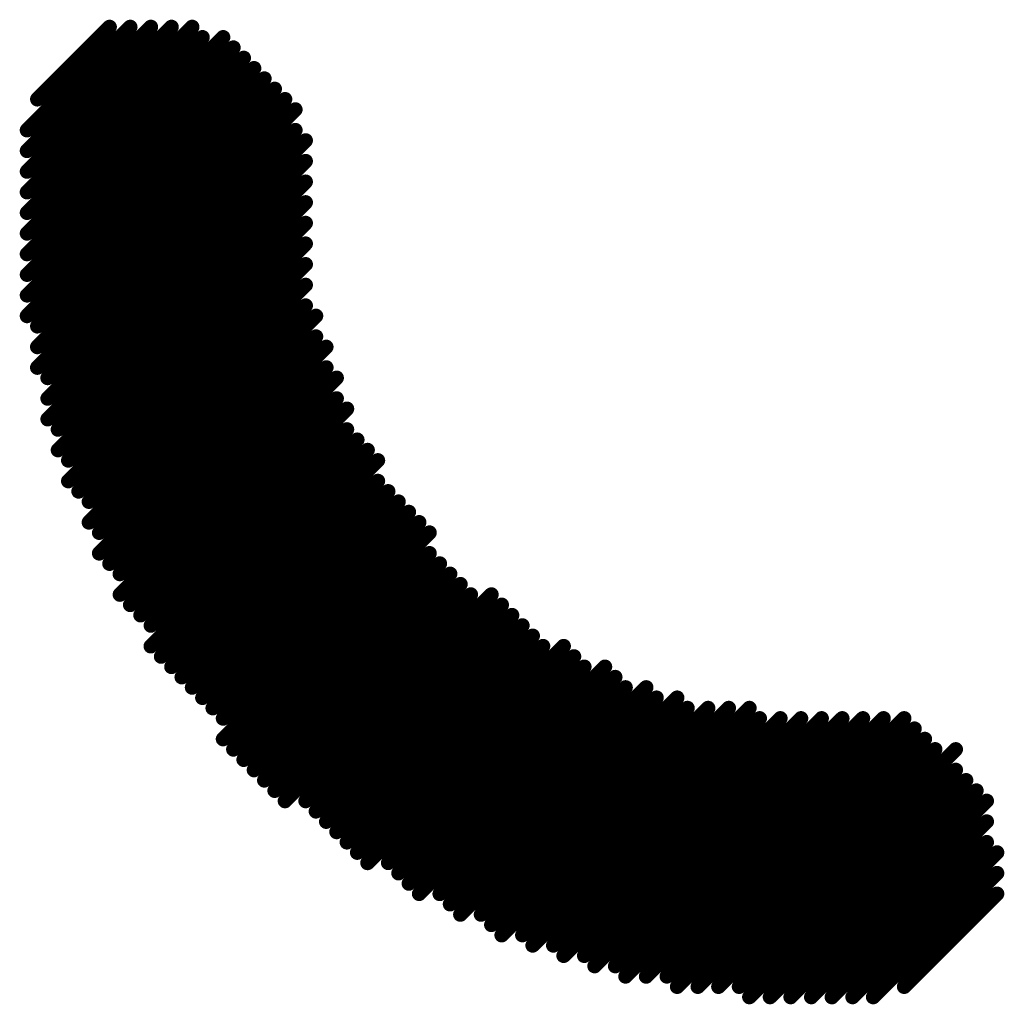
# Model space of a CAD drawing. Header units: inches. Extents: x -60 to 68, y -60 to 60.
# Tile 24 of 78: x -40.82 to -39.11, y 28.4 to 30.11. Entities that reach past the tile are written whole.
import ezdxf

# ---------------------------------------------------------------- set-up
doc = ezdxf.new("R2010")
doc.units = ezdxf.units.IN
doc.layers.add('Bottom Overlay', color=54, linetype='Continuous')

# ---------------------------------------------------------------- blocks, each defined once
blk = doc.blocks.new('LOGO_MSM_B_74')
at = {"layer": 'Bottom Overlay'}
for points in [[(-7.0231, 0.508, 0.0254, 0.0254, 0), (-6.8453, 0.508, 0.0254, 0.0254, 0)], [(-7.0739, 0.4826, 0.0254, 0.0254, 0), (-6.8199, 0.4826, 0.0254, 0.0254, 0)], [(-7.0993, 0.4572, 0.0254, 0.0254, 0), (-6.7945, 0.4572, 0.0254, 0.0254, 0)], [(-7.1247, 0.4318, 0.0254, 0.0254, 0), (-6.7691, 0.4318, 0.0254, 0.0254, 0)], [(-7.1501, 0.4064, 0.0254, 0.0254, 0), (-6.7437, 0.4064, 0.0254, 0.0254, 0)], [(-7.1755, 0.381, 0.0254, 0.0254, 0), (-6.7437, 0.381, 0.0254, 0.0254, 0)], [(-7.2009, 0.3556, 0.0254, 0.0254, 0), (-6.7183, 0.3556, 0.0254, 0.0254, 0)], [(-7.2263, 0.3302, 0.0254, 0.0254, 0), (-6.7183, 0.3302, 0.0254, 0.0254, 0)], [(-7.2517, 0.3048, 0.0254, 0.0254, 0), (-6.7183, 0.3048, 0.0254, 0.0254, 0)], [(-7.2771, 0.2794, 0.0254, 0.0254, 0), (-6.7183, 0.2794, 0.0254, 0.0254, 0)], [(-7.3025, 0.254, 0.0254, 0.0254, 0), (-6.7183, 0.254, 0.0254, 0.0254, 0)], [(-7.3025, 0.2286, 0.0254, 0.0254, 0), (-6.7183, 0.2286, 0.0254, 0.0254, 0)], [(-7.3279, 0.2032, 0.0254, 0.0254, 0), (-6.7183, 0.2032, 0.0254, 0.0254, 0)], [(-7.3533, 0.1778, 0.0254, 0.0254, 0), (-6.7183, 0.1778, 0.0254, 0.0254, 0)], [(-7.3533, 0.1524, 0.0254, 0.0254, 0), (-6.7437, 0.1524, 0.0254, 0.0254, 0)], [(-7.3787, 0.127, 0.0254, 0.0254, 0), (-6.7437, 0.127, 0.0254, 0.0254, 0)], [(-7.4041, 0.1016, 0.0254, 0.0254, 0), (-6.7691, 0.1016, 0.0254, 0.0254, 0)], [(-7.4041, 0.0762, 0.0254, 0.0254, 0), (-6.7945, 0.0762, 0.0254, 0.0254, 0)], [(-7.4295, 0.0508, 0.0254, 0.0254, 0), (-6.8199, 0.0508, 0.0254, 0.0254, 0)], [(-7.4295, 0.0254, 0.0254, 0.0254, 0), (-6.8453, 0.0254, 0.0254, 0.0254, 0)], [(-7.4549, 0, 0.0254, 0.0254, 0), (-6.8707, 0, 0.0254, 0.0254, 0)], [(-7.4549, -0.0254, 0.0254, 0.0254, 0), (-6.8961, -0.0254, 0.0254, 0.0254, 0)], [(-7.4549, -0.0508, 0.0254, 0.0254, 0), (-6.9215, -0.0508, 0.0254, 0.0254, 0)], [(-7.4803, -0.0762, 0.0254, 0.0254, 0), (-6.9469, -0.0762, 0.0254, 0.0254, 0)], [(-7.4803, -0.1016, 0.0254, 0.0254, 0), (-6.9469, -0.1016, 0.0254, 0.0254, 0)], [(-7.5057, -0.127, 0.0254, 0.0254, 0), (-6.9723, -0.127, 0.0254, 0.0254, 0)], [(-7.5057, -0.1524, 0.0254, 0.0254, 0), (-6.9723, -0.1524, 0.0254, 0.0254, 0)], [(-7.5057, -0.1778, 0.0254, 0.0254, 0), (-6.9977, -0.1778, 0.0254, 0.0254, 0)], [(-7.5311, -0.2032, 0.0254, 0.0254, 0), (-6.9977, -0.2032, 0.0254, 0.0254, 0)], [(-7.5311, -0.2286, 0.0254, 0.0254, 0), (-7.0231, -0.2286, 0.0254, 0.0254, 0)], [(-7.5311, -0.254, 0.0254, 0.0254, 0), (-7.0231, -0.254, 0.0254, 0.0254, 0)], [(-7.5311, -0.2794, 0.0254, 0.0254, 0), (-7.0485, -0.2794, 0.0254, 0.0254, 0)], [(-7.5565, -0.3048, 0.0254, 0.0254, 0), (-7.0485, -0.3048, 0.0254, 0.0254, 0)], [(-7.5565, -0.3302, 0.0254, 0.0254, 0), (-7.0485, -0.3302, 0.0254, 0.0254, 0)], [(-7.5565, -0.3556, 0.0254, 0.0254, 0), (-7.0485, -0.3556, 0.0254, 0.0254, 0)], [(-7.5565, -0.381, 0.0254, 0.0254, 0), (-7.0739, -0.381, 0.0254, 0.0254, 0)], [(-7.5565, -0.4064, 0.0254, 0.0254, 0), (-7.0739, -0.4064, 0.0254, 0.0254, 0)], [(-7.5565, -0.4318, 0.0254, 0.0254, 0), (-7.0739, -0.4318, 0.0254, 0.0254, 0)], [(-7.5565, -0.4572, 0.0254, 0.0254, 0), (-7.0739, -0.4572, 0.0254, 0.0254, 0)], [(-7.5565, -0.4826, 0.0254, 0.0254, 0), (-7.0739, -0.4826, 0.0254, 0.0254, 0)], [(-7.5819, -0.508, 0.0254, 0.0254, 0), (-7.0739, -0.508, 0.0254, 0.0254, 0)], [(-7.5819, -0.5334, 0.0254, 0.0254, 0), (-7.0993, -0.5334, 0.0254, 0.0254, 0)], [(-7.5819, -0.5588, 0.0254, 0.0254, 0), (-7.0993, -0.5588, 0.0254, 0.0254, 0)], [(-7.5819, -0.5842, 0.0254, 0.0254, 0), (-7.0993, -0.5842, 0.0254, 0.0254, 0)], [(-7.5819, -0.6096, 0.0254, 0.0254, 0), (-7.0993, -0.6096, 0.0254, 0.0254, 0)], [(-7.5819, -0.635, 0.0254, 0.0254, 0), (-7.0993, -0.635, 0.0254, 0.0254, 0)], [(-7.5819, -0.6604, 0.0254, 0.0254, 0), (-7.0739, -0.6604, 0.0254, 0.0254, 0)], [(-7.5565, -0.6858, 0.0254, 0.0254, 0), (-7.0739, -0.6858, 0.0254, 0.0254, 0)], [(-7.5565, -0.7112, 0.0254, 0.0254, 0), (-7.0739, -0.7112, 0.0254, 0.0254, 0)], [(-7.5565, -0.7366, 0.0254, 0.0254, 0), (-7.0739, -0.7366, 0.0254, 0.0254, 0)], [(-7.5565, -0.762, 0.0254, 0.0254, 0), (-7.0739, -0.762, 0.0254, 0.0254, 0)], [(-7.5565, -0.7874, 0.0254, 0.0254, 0), (-7.0739, -0.7874, 0.0254, 0.0254, 0)], [(-7.5565, -0.8128, 0.0254, 0.0254, 0), (-7.0485, -0.8128, 0.0254, 0.0254, 0)], [(-7.5565, -0.8382, 0.0254, 0.0254, 0), (-7.0485, -0.8382, 0.0254, 0.0254, 0)], [(-7.5311, -0.8636, 0.0254, 0.0254, 0), (-7.0485, -0.8636, 0.0254, 0.0254, 0)], [(-7.5311, -0.889, 0.0254, 0.0254, 0), (-7.0231, -0.889, 0.0254, 0.0254, 0)], [(-7.5311, -0.9144, 0.0254, 0.0254, 0), (-7.0231, -0.9144, 0.0254, 0.0254, 0)], [(-7.5311, -0.9398, 0.0254, 0.0254, 0), (-7.0231, -0.9398, 0.0254, 0.0254, 0)], [(-7.5057, -0.9652, 0.0254, 0.0254, 0), (-6.9977, -0.9652, 0.0254, 0.0254, 0)], [(-7.5057, -0.9906, 0.0254, 0.0254, 0), (-6.9977, -0.9906, 0.0254, 0.0254, 0)], [(-7.5057, -1.016, 0.0254, 0.0254, 0), (-6.9723, -1.016, 0.0254, 0.0254, 0)], [(-7.4803, -1.0414, 0.0254, 0.0254, 0), (-6.9723, -1.0414, 0.0254, 0.0254, 0)], [(-7.4803, -1.0668, 0.0254, 0.0254, 0), (-6.9469, -1.0668, 0.0254, 0.0254, 0)], [(-7.4803, -1.0922, 0.0254, 0.0254, 0), (-6.9215, -1.0922, 0.0254, 0.0254, 0)], [(-7.4549, -1.1176, 0.0254, 0.0254, 0), (-6.8961, -1.1176, 0.0254, 0.0254, 0)], [(-7.4549, -1.143, 0.0254, 0.0254, 0), (-6.8961, -1.143, 0.0254, 0.0254, 0)], [(-7.4295, -1.1684, 0.0254, 0.0254, 0), (-6.8707, -1.1684, 0.0254, 0.0254, 0)], [(-7.4295, -1.1938, 0.0254, 0.0254, 0), (-6.8453, -1.1938, 0.0254, 0.0254, 0)], [(-7.4041, -1.2192, 0.0254, 0.0254, 0), (-6.8199, -1.2192, 0.0254, 0.0254, 0)], [(-7.4041, -1.2446, 0.0254, 0.0254, 0), (-6.7945, -1.2446, 0.0254, 0.0254, 0)], [(-7.3787, -1.27, 0.0254, 0.0254, 0), (-6.7691, -1.27, 0.0254, 0.0254, 0)], [(-7.3787, -1.2954, 0.0254, 0.0254, 0), (-6.7437, -1.2954, 0.0254, 0.0254, 0)], [(-7.3533, -1.3208, 0.0254, 0.0254, 0), (-6.7183, -1.3208, 0.0254, 0.0254, 0)], [(-7.3279, -1.3462, 0.0254, 0.0254, 0), (-6.7183, -1.3462, 0.0254, 0.0254, 0)], [(-7.3279, -1.3716, 0.0254, 0.0254, 0), (-6.7183, -1.3716, 0.0254, 0.0254, 0)], [(-7.3025, -1.397, 0.0254, 0.0254, 0), (-6.7183, -1.397, 0.0254, 0.0254, 0)], [(-7.2771, -1.4224, 0.0254, 0.0254, 0), (-6.6929, -1.4224, 0.0254, 0.0254, 0)], [(-7.2517, -1.4478, 0.0254, 0.0254, 0), (-6.7183, -1.4478, 0.0254, 0.0254, 0)], [(-7.2517, -1.4732, 0.0254, 0.0254, 0), (-6.7183, -1.4732, 0.0254, 0.0254, 0)], [(-7.2263, -1.4986, 0.0254, 0.0254, 0), (-6.7183, -1.4986, 0.0254, 0.0254, 0)], [(-7.2009, -1.524, 0.0254, 0.0254, 0), (-6.7183, -1.524, 0.0254, 0.0254, 0)], [(-7.1755, -1.5494, 0.0254, 0.0254, 0), (-6.7437, -1.5494, 0.0254, 0.0254, 0)], [(-7.1501, -1.5748, 0.0254, 0.0254, 0), (-6.7691, -1.5748, 0.0254, 0.0254, 0)], [(-7.1247, -1.6002, 0.0254, 0.0254, 0), (-6.7691, -1.6002, 0.0254, 0.0254, 0)], [(-7.0993, -1.6256, 0.0254, 0.0254, 0), (-6.7945, -1.6256, 0.0254, 0.0254, 0)], [(-7.0485, -1.651, 0.0254, 0.0254, 0), (-6.8199, -1.651, 0.0254, 0.0254, 0)]]:
    blk.add_lwpolyline(points, format="xyseb", dxfattribs=at)
for points in [[(-7.0294, 0.508, 0.0127, 0.0127, 1), (-7.0167, 0.508, 0.0127, 0.0127, 1)], [(-6.8516, 0.508, 0.0127, 0.0127, 1), (-6.8389, 0.508, 0.0127, 0.0127, 1)], [(-7.0802, 0.4826, 0.0127, 0.0127, 1), (-7.0675, 0.4826, 0.0127, 0.0127, 1)], [(-6.8262, 0.4826, 0.0127, 0.0127, 1), (-6.8135, 0.4826, 0.0127, 0.0127, 1)], [(-7.1056, 0.4572, 0.0127, 0.0127, 1), (-7.0929, 0.4572, 0.0127, 0.0127, 1)], [(-6.8008, 0.4572, 0.0127, 0.0127, 1), (-6.7881, 0.4572, 0.0127, 0.0127, 1)], [(-7.131, 0.4318, 0.0127, 0.0127, 1), (-7.1184, 0.4318, 0.0127, 0.0127, 1)], [(-6.7754, 0.4318, 0.0127, 0.0127, 1), (-6.7627, 0.4318, 0.0127, 0.0127, 1)], [(-7.1565, 0.4064, 0.0127, 0.0127, 1), (-7.1438, 0.4064, 0.0127, 0.0127, 1)], [(-6.75, 0.4064, 0.0127, 0.0127, 1), (-6.7373, 0.4064, 0.0127, 0.0127, 1)], [(-7.1818, 0.381, 0.0127, 0.0127, 1), (-7.1691, 0.381, 0.0127, 0.0127, 1)], [(-6.75, 0.381, 0.0127, 0.0127, 1), (-6.7373, 0.381, 0.0127, 0.0127, 1)], [(-7.2072, 0.3556, 0.0127, 0.0127, 1), (-7.1945, 0.3556, 0.0127, 0.0127, 1)], [(-6.7246, 0.3556, 0.0127, 0.0127, 1), (-6.7119, 0.3556, 0.0127, 0.0127, 1)], [(-7.2326, 0.3302, 0.0127, 0.0127, 1), (-7.2199, 0.3302, 0.0127, 0.0127, 1)], [(-6.7246, 0.3302, 0.0127, 0.0127, 1), (-6.7119, 0.3302, 0.0127, 0.0127, 1)], [(-7.258, 0.3048, 0.0127, 0.0127, 1), (-7.2453, 0.3048, 0.0127, 0.0127, 1)], [(-6.7246, 0.3048, 0.0127, 0.0127, 1), (-6.7119, 0.3048, 0.0127, 0.0127, 1)], [(-7.2834, 0.2794, 0.0127, 0.0127, 1), (-7.2707, 0.2794, 0.0127, 0.0127, 1)], [(-6.7246, 0.2794, 0.0127, 0.0127, 1), (-6.7119, 0.2794, 0.0127, 0.0127, 1)], [(-7.3088, 0.254, 0.0127, 0.0127, 1), (-7.2961, 0.254, 0.0127, 0.0127, 1)], [(-6.7246, 0.254, 0.0127, 0.0127, 1), (-6.7119, 0.254, 0.0127, 0.0127, 1)], [(-7.3088, 0.2286, 0.0127, 0.0127, 1), (-7.2961, 0.2286, 0.0127, 0.0127, 1)], [(-6.7246, 0.2286, 0.0127, 0.0127, 1), (-6.7119, 0.2286, 0.0127, 0.0127, 1)], [(-7.3343, 0.2032, 0.0127, 0.0127, 1), (-7.3216, 0.2032, 0.0127, 0.0127, 1)], [(-6.7246, 0.2032, 0.0127, 0.0127, 1), (-6.7119, 0.2032, 0.0127, 0.0127, 1)], [(-7.3597, 0.1778, 0.0127, 0.0127, 1), (-7.347, 0.1778, 0.0127, 0.0127, 1)], [(-6.7246, 0.1778, 0.0127, 0.0127, 1), (-6.7119, 0.1778, 0.0127, 0.0127, 1)], [(-7.3597, 0.1524, 0.0127, 0.0127, 1), (-7.347, 0.1524, 0.0127, 0.0127, 1)], [(-6.75, 0.1524, 0.0127, 0.0127, 1), (-6.7373, 0.1524, 0.0127, 0.0127, 1)], [(-7.385, 0.127, 0.0127, 0.0127, 1), (-7.3723, 0.127, 0.0127, 0.0127, 1)], [(-6.75, 0.127, 0.0127, 0.0127, 1), (-6.7373, 0.127, 0.0127, 0.0127, 1)], [(-7.4104, 0.1016, 0.0127, 0.0127, 1), (-7.3977, 0.1016, 0.0127, 0.0127, 1)], [(-6.7754, 0.1016, 0.0127, 0.0127, 1), (-6.7627, 0.1016, 0.0127, 0.0127, 1)], [(-7.4104, 0.0762, 0.0127, 0.0127, 1), (-7.3977, 0.0762, 0.0127, 0.0127, 1)], [(-6.8008, 0.0762, 0.0127, 0.0127, 1), (-6.7881, 0.0762, 0.0127, 0.0127, 1)], [(-7.4358, 0.0508, 0.0127, 0.0127, 1), (-7.4231, 0.0508, 0.0127, 0.0127, 1)], [(-6.8262, 0.0508, 0.0127, 0.0127, 1), (-6.8135, 0.0508, 0.0127, 0.0127, 1)], [(-7.4358, 0.0254, 0.0127, 0.0127, 1), (-7.4231, 0.0254, 0.0127, 0.0127, 1)], [(-6.8516, 0.0254, 0.0127, 0.0127, 1), (-6.8389, 0.0254, 0.0127, 0.0127, 1)], [(-7.4612, 0, 0.0127, 0.0127, 1), (-7.4485, 0, 0.0127, 0.0127, 1)], [(-6.877, 0, 0.0127, 0.0127, 1), (-6.8643, 0, 0.0127, 0.0127, 1)], [(-7.4612, -0.0254, 0.0127, 0.0127, 1), (-7.4485, -0.0254, 0.0127, 0.0127, 1)], [(-6.9024, -0.0254, 0.0127, 0.0127, 1), (-6.8897, -0.0254, 0.0127, 0.0127, 1)], [(-7.4612, -0.0508, 0.0127, 0.0127, 1), (-7.4486, -0.0508, 0.0127, 0.0127, 1)], [(-6.9278, -0.0508, 0.0127, 0.0127, 1), (-6.9151, -0.0508, 0.0127, 0.0127, 1)], [(-7.4867, -0.0762, 0.0127, 0.0127, 1), (-7.474, -0.0762, 0.0127, 0.0127, 1)], [(-6.9532, -0.0762, 0.0127, 0.0127, 1), (-6.9405, -0.0762, 0.0127, 0.0127, 1)], [(-7.4867, -0.1016, 0.0127, 0.0127, 1), (-7.474, -0.1016, 0.0127, 0.0127, 1)], [(-6.9532, -0.1016, 0.0127, 0.0127, 1), (-6.9405, -0.1016, 0.0127, 0.0127, 1)], [(-7.5121, -0.127, 0.0127, 0.0127, 1), (-7.4993, -0.127, 0.0127, 0.0127, 1)], [(-6.9786, -0.127, 0.0127, 0.0127, 1), (-6.9659, -0.127, 0.0127, 0.0127, 1)], [(-7.5121, -0.1524, 0.0127, 0.0127, 1), (-7.4993, -0.1524, 0.0127, 0.0127, 1)], [(-6.9787, -0.1524, 0.0127, 0.0127, 1), (-6.966, -0.1524, 0.0127, 0.0127, 1)], [(-7.5121, -0.1778, 0.0127, 0.0127, 1), (-7.4993, -0.1778, 0.0127, 0.0127, 1)], [(-7.004, -0.1778, 0.0127, 0.0127, 1), (-6.9913, -0.1778, 0.0127, 0.0127, 1)], [(-7.5374, -0.2032, 0.0127, 0.0127, 1), (-7.5248, -0.2032, 0.0127, 0.0127, 1)], [(-7.004, -0.2032, 0.0127, 0.0127, 1), (-6.9913, -0.2032, 0.0127, 0.0127, 1)], [(-7.5374, -0.2286, 0.0127, 0.0127, 1), (-7.5248, -0.2286, 0.0127, 0.0127, 1)], [(-7.0294, -0.2286, 0.0127, 0.0127, 1), (-7.0167, -0.2286, 0.0127, 0.0127, 1)], [(-7.5374, -0.254, 0.0127, 0.0127, 1), (-7.5248, -0.254, 0.0127, 0.0127, 1)], [(-7.0294, -0.254, 0.0127, 0.0127, 1), (-7.0167, -0.254, 0.0127, 0.0127, 1)], [(-7.5374, -0.2794, 0.0127, 0.0127, 1), (-7.5248, -0.2794, 0.0127, 0.0127, 1)], [(-7.0548, -0.2794, 0.0127, 0.0127, 1), (-7.0421, -0.2794, 0.0127, 0.0127, 1)], [(-7.5629, -0.3048, 0.0127, 0.0127, 1), (-7.5502, -0.3048, 0.0127, 0.0127, 1)], [(-7.0548, -0.3048, 0.0127, 0.0127, 1), (-7.0421, -0.3048, 0.0127, 0.0127, 1)], [(-7.5629, -0.3302, 0.0127, 0.0127, 1), (-7.5502, -0.3302, 0.0127, 0.0127, 1)], [(-7.0548, -0.3302, 0.0127, 0.0127, 1), (-7.0421, -0.3302, 0.0127, 0.0127, 1)], [(-7.5629, -0.3556, 0.0127, 0.0127, 1), (-7.5502, -0.3556, 0.0127, 0.0127, 1)], [(-7.0548, -0.3556, 0.0127, 0.0127, 1), (-7.0421, -0.3556, 0.0127, 0.0127, 1)], [(-7.5629, -0.381, 0.0127, 0.0127, 1), (-7.5502, -0.381, 0.0127, 0.0127, 1)], [(-7.0802, -0.381, 0.0127, 0.0127, 1), (-7.0675, -0.381, 0.0127, 0.0127, 1)], [(-7.5629, -0.4064, 0.0127, 0.0127, 1), (-7.5502, -0.4064, 0.0127, 0.0127, 1)], [(-7.0802, -0.4064, 0.0127, 0.0127, 1), (-7.0675, -0.4064, 0.0127, 0.0127, 1)], [(-7.5629, -0.4318, 0.0127, 0.0127, 1), (-7.5502, -0.4318, 0.0127, 0.0127, 1)], [(-7.0802, -0.4318, 0.0127, 0.0127, 1), (-7.0675, -0.4318, 0.0127, 0.0127, 1)], [(-7.5629, -0.4572, 0.0127, 0.0127, 1), (-7.5502, -0.4572, 0.0127, 0.0127, 1)], [(-7.0802, -0.4572, 0.0127, 0.0127, 1), (-7.0675, -0.4572, 0.0127, 0.0127, 1)], [(-7.5629, -0.4826, 0.0127, 0.0127, 1), (-7.5502, -0.4826, 0.0127, 0.0127, 1)], [(-7.0802, -0.4826, 0.0127, 0.0127, 1), (-7.0675, -0.4826, 0.0127, 0.0127, 1)], [(-7.5883, -0.508, 0.0127, 0.0127, 1), (-7.5755, -0.508, 0.0127, 0.0127, 1)], [(-7.0802, -0.508, 0.0127, 0.0127, 1), (-7.0675, -0.508, 0.0127, 0.0127, 1)], [(-7.5883, -0.5334, 0.0127, 0.0127, 1), (-7.5755, -0.5334, 0.0127, 0.0127, 1)], [(-7.1056, -0.5334, 0.0127, 0.0127, 1), (-7.0929, -0.5334, 0.0127, 0.0127, 1)], [(-7.5883, -0.5588, 0.0127, 0.0127, 1), (-7.5755, -0.5588, 0.0127, 0.0127, 1)], [(-7.1056, -0.5588, 0.0127, 0.0127, 1), (-7.0929, -0.5588, 0.0127, 0.0127, 1)], [(-7.5883, -0.5842, 0.0127, 0.0127, 1), (-7.5755, -0.5842, 0.0127, 0.0127, 1)], [(-7.1056, -0.5842, 0.0127, 0.0127, 1), (-7.0929, -0.5842, 0.0127, 0.0127, 1)], [(-7.5883, -0.6096, 0.0127, 0.0127, 1), (-7.5755, -0.6096, 0.0127, 0.0127, 1)], [(-7.1056, -0.6096, 0.0127, 0.0127, 1), (-7.0929, -0.6096, 0.0127, 0.0127, 1)], [(-7.5883, -0.635, 0.0127, 0.0127, 1), (-7.5755, -0.635, 0.0127, 0.0127, 1)], [(-7.1056, -0.635, 0.0127, 0.0127, 1), (-7.0929, -0.635, 0.0127, 0.0127, 1)], [(-7.5883, -0.6604, 0.0127, 0.0127, 1), (-7.5755, -0.6604, 0.0127, 0.0127, 1)], [(-7.0802, -0.6604, 0.0127, 0.0127, 1), (-7.0675, -0.6604, 0.0127, 0.0127, 1)], [(-7.5629, -0.6858, 0.0127, 0.0127, 1), (-7.5502, -0.6858, 0.0127, 0.0127, 1)], [(-7.0802, -0.6858, 0.0127, 0.0127, 1), (-7.0675, -0.6858, 0.0127, 0.0127, 1)], [(-7.5629, -0.7112, 0.0127, 0.0127, 1), (-7.5502, -0.7112, 0.0127, 0.0127, 1)], [(-7.0802, -0.7112, 0.0127, 0.0127, 1), (-7.0675, -0.7112, 0.0127, 0.0127, 1)], [(-7.5629, -0.7366, 0.0127, 0.0127, 1), (-7.5502, -0.7366, 0.0127, 0.0127, 1)], [(-7.0802, -0.7366, 0.0127, 0.0127, 1), (-7.0675, -0.7366, 0.0127, 0.0127, 1)], [(-7.5629, -0.762, 0.0127, 0.0127, 1), (-7.5502, -0.762, 0.0127, 0.0127, 1)], [(-7.0802, -0.762, 0.0127, 0.0127, 1), (-7.0675, -0.762, 0.0127, 0.0127, 1)], [(-7.5629, -0.7874, 0.0127, 0.0127, 1), (-7.5502, -0.7874, 0.0127, 0.0127, 1)], [(-7.0802, -0.7874, 0.0127, 0.0127, 1), (-7.0675, -0.7874, 0.0127, 0.0127, 1)], [(-7.5629, -0.8128, 0.0127, 0.0127, 1), (-7.5502, -0.8128, 0.0127, 0.0127, 1)], [(-7.0548, -0.8128, 0.0127, 0.0127, 1), (-7.0421, -0.8128, 0.0127, 0.0127, 1)], [(-7.5629, -0.8382, 0.0127, 0.0127, 1), (-7.5502, -0.8382, 0.0127, 0.0127, 1)], [(-7.0548, -0.8382, 0.0127, 0.0127, 1), (-7.0421, -0.8382, 0.0127, 0.0127, 1)], [(-7.5374, -0.8636, 0.0127, 0.0127, 1), (-7.5248, -0.8636, 0.0127, 0.0127, 1)], [(-7.0548, -0.8636, 0.0127, 0.0127, 1), (-7.0421, -0.8636, 0.0127, 0.0127, 1)], [(-7.5374, -0.889, 0.0127, 0.0127, 1), (-7.5248, -0.889, 0.0127, 0.0127, 1)], [(-7.0294, -0.889, 0.0127, 0.0127, 1), (-7.0167, -0.889, 0.0127, 0.0127, 1)], [(-7.5374, -0.9144, 0.0127, 0.0127, 1), (-7.5248, -0.9144, 0.0127, 0.0127, 1)], [(-7.0294, -0.9144, 0.0127, 0.0127, 1), (-7.0167, -0.9144, 0.0127, 0.0127, 1)], [(-7.5374, -0.9398, 0.0127, 0.0127, 1), (-7.5248, -0.9398, 0.0127, 0.0127, 1)], [(-7.0294, -0.9398, 0.0127, 0.0127, 1), (-7.0167, -0.9398, 0.0127, 0.0127, 1)], [(-7.5121, -0.9652, 0.0127, 0.0127, 1), (-7.4993, -0.9652, 0.0127, 0.0127, 1)], [(-7.004, -0.9652, 0.0127, 0.0127, 1), (-6.9913, -0.9652, 0.0127, 0.0127, 1)], [(-7.5121, -0.9906, 0.0127, 0.0127, 1), (-7.4993, -0.9906, 0.0127, 0.0127, 1)], [(-7.004, -0.9906, 0.0127, 0.0127, 1), (-6.9913, -0.9906, 0.0127, 0.0127, 1)], [(-7.5121, -1.016, 0.0127, 0.0127, 1), (-7.4993, -1.016, 0.0127, 0.0127, 1)], [(-6.9786, -1.016, 0.0127, 0.0127, 1), (-6.9659, -1.016, 0.0127, 0.0127, 1)], [(-7.4867, -1.0414, 0.0127, 0.0127, 1), (-7.474, -1.0414, 0.0127, 0.0127, 1)], [(-6.9786, -1.0414, 0.0127, 0.0127, 1), (-6.9659, -1.0414, 0.0127, 0.0127, 1)], [(-7.4867, -1.0668, 0.0127, 0.0127, 1), (-7.474, -1.0668, 0.0127, 0.0127, 1)], [(-6.9532, -1.0668, 0.0127, 0.0127, 1), (-6.9405, -1.0668, 0.0127, 0.0127, 1)], [(-7.4867, -1.0922, 0.0127, 0.0127, 1), (-7.474, -1.0922, 0.0127, 0.0127, 1)], [(-6.9278, -1.0922, 0.0127, 0.0127, 1), (-6.9151, -1.0922, 0.0127, 0.0127, 1)], [(-7.4612, -1.1176, 0.0127, 0.0127, 1), (-7.4485, -1.1176, 0.0127, 0.0127, 1)], [(-6.9024, -1.1176, 0.0127, 0.0127, 1), (-6.8897, -1.1176, 0.0127, 0.0127, 1)], [(-7.4612, -1.143, 0.0127, 0.0127, 1), (-7.4485, -1.143, 0.0127, 0.0127, 1)], [(-6.9024, -1.143, 0.0127, 0.0127, 1), (-6.8897, -1.143, 0.0127, 0.0127, 1)], [(-7.4358, -1.1684, 0.0127, 0.0127, 1), (-7.4231, -1.1684, 0.0127, 0.0127, 1)], [(-6.877, -1.1684, 0.0127, 0.0127, 1), (-6.8643, -1.1684, 0.0127, 0.0127, 1)], [(-7.4358, -1.1938, 0.0127, 0.0127, 1), (-7.4231, -1.1938, 0.0127, 0.0127, 1)], [(-6.8516, -1.1938, 0.0127, 0.0127, 1), (-6.8389, -1.1938, 0.0127, 0.0127, 1)], [(-7.4104, -1.2192, 0.0127, 0.0127, 1), (-7.3977, -1.2192, 0.0127, 0.0127, 1)], [(-6.8262, -1.2192, 0.0127, 0.0127, 1), (-6.8135, -1.2192, 0.0127, 0.0127, 1)], [(-7.4104, -1.2446, 0.0127, 0.0127, 1), (-7.3977, -1.2446, 0.0127, 0.0127, 1)], [(-6.8008, -1.2446, 0.0127, 0.0127, 1), (-6.7881, -1.2446, 0.0127, 0.0127, 1)], [(-7.385, -1.27, 0.0127, 0.0127, 1), (-7.3723, -1.27, 0.0127, 0.0127, 1)], [(-6.7754, -1.27, 0.0127, 0.0127, 1), (-6.7627, -1.27, 0.0127, 0.0127, 1)], [(-7.385, -1.2954, 0.0127, 0.0127, 1), (-7.3723, -1.2954, 0.0127, 0.0127, 1)], [(-6.75, -1.2954, 0.0127, 0.0127, 1), (-6.7373, -1.2954, 0.0127, 0.0127, 1)], [(-7.3597, -1.3208, 0.0127, 0.0127, 1), (-7.347, -1.3208, 0.0127, 0.0127, 1)], [(-6.7246, -1.3208, 0.0127, 0.0127, 1), (-6.7119, -1.3208, 0.0127, 0.0127, 1)], [(-7.3342, -1.3462, 0.0127, 0.0127, 1), (-7.3215, -1.3462, 0.0127, 0.0127, 1)], [(-6.7246, -1.3462, 0.0127, 0.0127, 1), (-6.7119, -1.3462, 0.0127, 0.0127, 1)], [(-7.3342, -1.3716, 0.0127, 0.0127, 1), (-7.3215, -1.3716, 0.0127, 0.0127, 1)], [(-6.7246, -1.3716, 0.0127, 0.0127, 1), (-6.7119, -1.3716, 0.0127, 0.0127, 1)], [(-7.3088, -1.397, 0.0127, 0.0127, 1), (-7.2961, -1.397, 0.0127, 0.0127, 1)], [(-6.7246, -1.397, 0.0127, 0.0127, 1), (-6.7119, -1.397, 0.0127, 0.0127, 1)], [(-7.2834, -1.4224, 0.0127, 0.0127, 1), (-7.2707, -1.4224, 0.0127, 0.0127, 1)], [(-6.6992, -1.4224, 0.0127, 0.0127, 1), (-6.6866, -1.4224, 0.0127, 0.0127, 1)], [(-7.258, -1.4478, 0.0127, 0.0127, 1), (-7.2453, -1.4478, 0.0127, 0.0127, 1)], [(-6.7246, -1.4478, 0.0127, 0.0127, 1), (-6.7119, -1.4478, 0.0127, 0.0127, 1)], [(-7.258, -1.4732, 0.0127, 0.0127, 1), (-7.2453, -1.4732, 0.0127, 0.0127, 1)], [(-6.7246, -1.4732, 0.0127, 0.0127, 1), (-6.7119, -1.4732, 0.0127, 0.0127, 1)], [(-7.2326, -1.4986, 0.0127, 0.0127, 1), (-7.2199, -1.4986, 0.0127, 0.0127, 1)], [(-6.7246, -1.4986, 0.0127, 0.0127, 1), (-6.7119, -1.4986, 0.0127, 0.0127, 1)], [(-7.2072, -1.524, 0.0127, 0.0127, 1), (-7.1945, -1.524, 0.0127, 0.0127, 1)], [(-6.7246, -1.524, 0.0127, 0.0127, 1), (-6.7119, -1.524, 0.0127, 0.0127, 1)], [(-7.1818, -1.5494, 0.0127, 0.0127, 1), (-7.1691, -1.5494, 0.0127, 0.0127, 1)], [(-6.75, -1.5494, 0.0127, 0.0127, 1), (-6.7373, -1.5494, 0.0127, 0.0127, 1)], [(-7.1565, -1.5748, 0.0127, 0.0127, 1), (-7.1437, -1.5748, 0.0127, 0.0127, 1)], [(-6.7754, -1.5748, 0.0127, 0.0127, 1), (-6.7627, -1.5748, 0.0127, 0.0127, 1)], [(-7.131, -1.6002, 0.0127, 0.0127, 1), (-7.1184, -1.6002, 0.0127, 0.0127, 1)], [(-6.7754, -1.6002, 0.0127, 0.0127, 1), (-6.7627, -1.6002, 0.0127, 0.0127, 1)], [(-7.1056, -1.6256, 0.0127, 0.0127, 1), (-7.0929, -1.6256, 0.0127, 0.0127, 1)], [(-6.8008, -1.6256, 0.0127, 0.0127, 1), (-6.7881, -1.6256, 0.0127, 0.0127, 1)], [(-7.0548, -1.651, 0.0127, 0.0127, 1), (-7.0421, -1.651, 0.0127, 0.0127, 1)], [(-6.8262, -1.651, 0.0127, 0.0127, 1), (-6.8135, -1.651, 0.0127, 0.0127, 1)]]:
    blk.add_lwpolyline(points, format="xyseb", close=True, dxfattribs=at)

msp = doc.modelspace()

# ---------------------------------------------------------------- block references
at = {"rotation": 45}
msp.add_blockref('LOGO_MSM_B_74', (-35.4658, 34.5792), dxfattribs=at)

doc.saveas('drawing.dxf')
